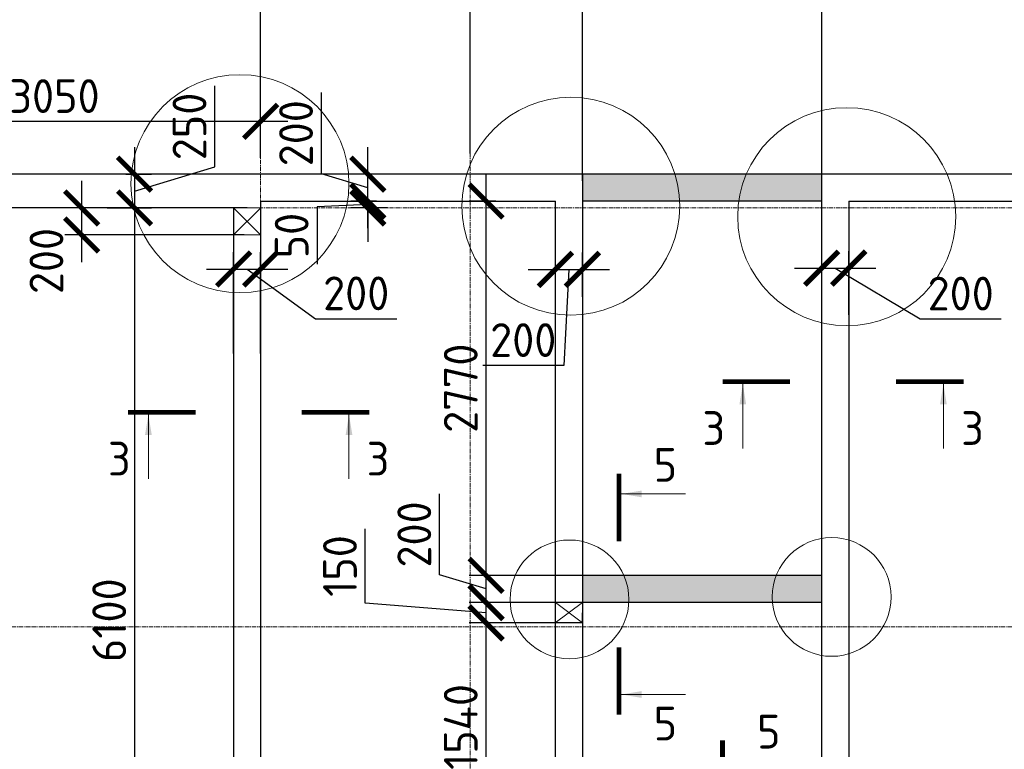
# Model space of a CAD drawing. Header units: millimetres. Extents: x 349531 to 1063351, y -131924 to 96186.
# Tile 47 of 230: x 460178 to 467462, y -28897 to -23499. Entities that reach past the tile are written whole.
import ezdxf

# ---------------------------------------------------------------- set-up
doc = ezdxf.new("R2010")
doc.units = ezdxf.units.MM
doc.linetypes.add('______5', pattern=[1100, 800, -100, 100, -100])
doc.linetypes.add('осевая', pattern=[50.800000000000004, 31.75, -6.35, 6.35, -6.35])
doc.layers.add('_ГП_Штриховка_тротуар', color=7, linetype='Continuous')
for name, color, linetype, lineweight in [('Конструкции 0.5', 5, 'Continuous', 50), ('Надписи', 200, 'Continuous', 18), ('Оси', 40, '______5', 18), ('размер', 1, 'Continuous', 25), ('РАЗМЕРЫ', 1, 'Continuous', 9), ('СТЕНЫ', 3, 'Continuous', 30), ('Узлы', 7, 'Continuous', 0)]:
    doc.layers.add(name, color=color, linetype=linetype, lineweight=lineweight)
doc.layers.add('Отверстия_ОВ', color=7, linetype='Continuous', plot=False)
doc.styles.add('GOST-2.304_Type-B', font='GOST_Common.ttf')
doc.dimstyles.new('СПДС', dxfattribs={"dimscale": 100, "dimtxt": 2.5, "dimasz": 2.5, "dimexe": 1.25, "dimexo": 0, "dimtad": 1, "dimdec": 0, "dimtxsty": 'GOST-2.304_Type-B', "dimblk": 'ARCHTICK', "dimcen": 2.5, "dimdle": 2, "dimadec": 0, "dimazin": 2, "dimtfac": 0.75, "dimtdec": 0, "dimtmove": 1, "dimatfit": 3, "dimfxl": 1, "dimtolj": 1, "dimarcsym": 1})

# ---------------------------------------------------------------- blocks, each defined once
blk = doc.blocks.new('оси2')
at = {"layer": 'Оси', "color": 16, "linetype": 'осевая', "lineweight": 0, "transparency": 33554687}
for p, q in [((1003495.516492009, 5465.437312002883), (1003495.516492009, -20739.25620836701)), ((1005045.516492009, 5465.437312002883), (1005045.516492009, -20739.25620836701)), ((979199.9662786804, 1707.118434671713), (1032582.11521804, 1707.118434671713)), ((979199.9662786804, -1392.881565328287), (1032582.11521804, -1392.881565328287))]:
    blk.add_line(p, q, dxfattribs=at)
blk = doc.blocks.new('_ArchTick')
at = {"color": 0, "linetype": 'ByBlock', "const_width": 0.15}
blk.add_lwpolyline([(-0.5, -0.5), (0.5, 0.5)], dxfattribs=at)
blk = doc.blocks.new('*D986')
at = {"layer": 'DEFPOINTS', "color": 0, "transparency": 16777216}
for p in [(461960.8158471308, -25343.63062525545), (461760.9636145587, -25969.63062525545, -359.9999970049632), (461960.8158471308, -25969.63062525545)]:
    blk.add_point(p, dxfattribs=at)
at = {"layer": 'РАЗМЕРЫ', "color": 0, "lineweight": -2, "transparency": 16777216}
for p, q in [((461760.9636145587, -25969.63062525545), (461760.9636145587, -25218.63062525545)), ((461960.8158471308, -25969.63062525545), (461960.8158471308, -25218.63062525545)), ((461560.9636145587, -25343.63062525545), (462160.8158471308, -25343.63062525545)), ((461860.8897308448, -25343.63062525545), (462367.6526403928, -25711.20783527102)), ((462367.6526403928, -25711.20783527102), (462967.6526403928, -25711.20783527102))]:
    blk.add_line(p, q, dxfattribs=at)
at = {"layer": 'РАЗМЕРЫ', "color": 0, "lineweight": -2, "transparency": 16777216, "xscale": 250, "yscale": 250, "zscale": 250, "rotation": 180}
blk.add_blockref('_ArchTick', (461760.9636145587, -25343.63062525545), dxfattribs=at)
at = {"layer": 'РАЗМЕРЫ', "color": 0, "lineweight": -2, "transparency": 16777216, "xscale": 250, "yscale": 250, "zscale": 250}
blk.add_blockref('_ArchTick', (461960.8158471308, -25343.63062525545), dxfattribs=at)
at = {"layer": 'РАЗМЕРЫ', "color": 0, "transparency": 16777216, "insert": (462667.6526403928, -25523.70783527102), "char_height": 250, "attachment_point": 5, "style": 'GOST-2.304_Type-B'}
blk.add_mtext('\\A1;200', dxfattribs=at)
blk = doc.blocks.new('*D990')
at = {"layer": 'DEFPOINTS', "color": 0, "transparency": 16777216}
for p in [(466110.9636145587, -23187.91599074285), (466110.9636145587, -24691.95191467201, -159.9999999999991), (468910.9633967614, -24691.95191462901)]:
    blk.add_point(p, dxfattribs=at)
at = {"layer": 'РАЗМЕРЫ', "color": 0, "lineweight": -2, "transparency": 16777216}
for p, q in [((466110.9636145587, -24691.95191467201), (466110.9636145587, -23062.91599074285)), ((468910.9633967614, -24691.95191462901), (468910.9633967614, -23062.91599074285)), ((469110.9633967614, -23187.91599074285), (465910.9636145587, -23187.91599074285))]:
    blk.add_line(p, q, dxfattribs=at)
at = {"layer": 'РАЗМЕРЫ', "color": 0, "lineweight": -2, "transparency": 16777216, "xscale": 250, "yscale": 250, "zscale": 250, "rotation": 180}
blk.add_blockref('_ArchTick', (466110.9636145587, -23187.91599074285), dxfattribs=at)
at = {"layer": 'РАЗМЕРЫ', "color": 0, "lineweight": -2, "transparency": 16777216, "xscale": 250, "yscale": 250, "zscale": 250}
blk.add_blockref('_ArchTick', (468910.9633967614, -23187.91599074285), dxfattribs=at)
at = {"layer": 'РАЗМЕРЫ', "color": 0, "transparency": 16777216, "insert": (467510.9635056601, -23000.41599074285), "char_height": 250, "attachment_point": 5, "style": 'GOST-2.304_Type-B'}
blk.add_mtext('\\A1;2800', dxfattribs=at)
blk = doc.blocks.new('*D991')
at = {"layer": 'DEFPOINTS', "color": 0, "transparency": 16777216}
for p in [(464340.9636145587, -23187.91599074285), (464340.9636145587, -24691.95191469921, -159.9999999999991), (466110.9636145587, -24691.95191467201, -159.9999999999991)]:
    blk.add_point(p, dxfattribs=at)
at = {"layer": 'РАЗМЕРЫ', "color": 0, "lineweight": -2, "transparency": 16777216}
for p, q in [((464340.9636145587, -24691.95191469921), (464340.9636145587, -23062.91599074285)), ((466110.9636145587, -24691.95191467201), (466110.9636145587, -23062.91599074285)), ((466310.9636145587, -23187.91599074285), (464140.9636145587, -23187.91599074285))]:
    blk.add_line(p, q, dxfattribs=at)
at = {"layer": 'РАЗМЕРЫ', "color": 0, "lineweight": -2, "transparency": 16777216, "xscale": 250, "yscale": 250, "zscale": 250, "rotation": 180}
blk.add_blockref('_ArchTick', (464340.9636145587, -23187.91599074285), dxfattribs=at)
at = {"layer": 'РАЗМЕРЫ', "color": 0, "lineweight": -2, "transparency": 16777216, "xscale": 250, "yscale": 250, "zscale": 250}
blk.add_blockref('_ArchTick', (466110.9636145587, -23187.91599074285), dxfattribs=at)
at = {"layer": 'РАЗМЕРЫ', "color": 0, "transparency": 16777216, "insert": (465225.9636145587, -23000.41599074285), "char_height": 250, "attachment_point": 5, "style": 'GOST-2.304_Type-B'}
blk.add_mtext('\\A1;1770', dxfattribs=at)
blk = doc.blocks.new('*D992')
at = {"layer": 'DEFPOINTS', "color": 0, "transparency": 16777216}
for p in [(463510.8158471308, -23187.91599074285), (463510.8158471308, -24489.13062525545), (464340.9636145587, -24691.95191469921, -159.9999999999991)]:
    blk.add_point(p, dxfattribs=at)
at = {"layer": 'РАЗМЕРЫ', "color": 0, "lineweight": -2, "transparency": 16777216}
for p, q in [((463510.8158471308, -24489.13062525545), (463510.8158471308, -23062.91599074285)), ((464340.9636145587, -24691.95191469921), (464340.9636145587, -23062.91599074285)), ((464540.9636145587, -23187.91599074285), (463310.8158471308, -23187.91599074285))]:
    blk.add_line(p, q, dxfattribs=at)
at = {"layer": 'РАЗМЕРЫ', "color": 0, "lineweight": -2, "transparency": 16777216, "xscale": 250, "yscale": 250, "zscale": 250, "rotation": 180}
blk.add_blockref('_ArchTick', (463510.8158471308, -23187.91599074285), dxfattribs=at)
at = {"layer": 'РАЗМЕРЫ', "color": 0, "lineweight": -2, "transparency": 16777216, "xscale": 250, "yscale": 250, "zscale": 250}
blk.add_blockref('_ArchTick', (464340.9636145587, -23187.91599074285), dxfattribs=at)
at = {"layer": 'РАЗМЕРЫ', "color": 0, "transparency": 16777216, "insert": (463925.8897308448, -23000.41599074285), "char_height": 250, "attachment_point": 5, "style": 'GOST-2.304_Type-B'}
blk.add_mtext('\\A1;830', dxfattribs=at)
blk = doc.blocks.new('*D993')
at = {"layer": 'DEFPOINTS', "color": 0, "transparency": 16777216}
for p in [(461960.8158471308, -23187.91599074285), (461960.8158471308, -24520.13062525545), (463510.8158471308, -24489.13062525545)]:
    blk.add_point(p, dxfattribs=at)
at = {"layer": 'РАЗМЕРЫ', "color": 0, "lineweight": -2, "transparency": 16777216}
for p, q in [((461960.8158471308, -24520.13062525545), (461960.8158471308, -23062.91599074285)), ((463510.8158471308, -24489.13062525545), (463510.8158471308, -23062.91599074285)), ((463710.8158471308, -23187.91599074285), (461760.8158471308, -23187.91599074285))]:
    blk.add_line(p, q, dxfattribs=at)
at = {"layer": 'РАЗМЕРЫ', "color": 0, "lineweight": -2, "transparency": 16777216, "xscale": 250, "yscale": 250, "zscale": 250, "rotation": 180}
blk.add_blockref('_ArchTick', (461960.8158471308, -23187.91599074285), dxfattribs=at)
at = {"layer": 'РАЗМЕРЫ', "color": 0, "lineweight": -2, "transparency": 16777216, "xscale": 250, "yscale": 250, "zscale": 250}
blk.add_blockref('_ArchTick', (463510.8158471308, -23187.91599074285), dxfattribs=at)
at = {"layer": 'РАЗМЕРЫ', "color": 0, "transparency": 16777216, "insert": (462735.8158471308, -23000.41599074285), "char_height": 250, "attachment_point": 5, "style": 'GOST-2.304_Type-B'}
blk.add_mtext('\\A1;1550', dxfattribs=at)
blk = doc.blocks.new('*D994')
at = {"layer": 'DEFPOINTS', "color": 0, "transparency": 16777216}
for p in [(458910.8158471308, -24251.60996141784), (458910.8158471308, -24422.63062525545), (461960.8158471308, -24520.13062525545)]:
    blk.add_point(p, dxfattribs=at)
at = {"layer": 'РАЗМЕРЫ', "color": 0, "lineweight": -2, "transparency": 16777216}
for p, q in [((458910.8158471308, -24422.63062525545), (458910.8158471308, -24126.60996141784)), ((461960.8158471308, -24520.13062525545), (461960.8158471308, -24126.60996141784)), ((462160.8158471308, -24251.60996141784), (458710.8158471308, -24251.60996141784))]:
    blk.add_line(p, q, dxfattribs=at)
at = {"layer": 'РАЗМЕРЫ', "color": 0, "lineweight": -2, "transparency": 16777216, "xscale": 250, "yscale": 250, "zscale": 250, "rotation": 180}
blk.add_blockref('_ArchTick', (458910.8158471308, -24251.60996141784), dxfattribs=at)
at = {"layer": 'РАЗМЕРЫ', "color": 0, "lineweight": -2, "transparency": 16777216, "xscale": 250, "yscale": 250, "zscale": 250}
blk.add_blockref('_ArchTick', (461960.8158471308, -24251.60996141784), dxfattribs=at)
at = {"layer": 'РАЗМЕРЫ', "color": 0, "transparency": 16777216, "insert": (460435.8158471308, -24064.10996141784), "char_height": 250, "attachment_point": 5, "style": 'GOST-2.304_Type-B'}
blk.add_mtext('\\A1;3050', dxfattribs=at)
blk = doc.blocks.new('*D1001')
at = {"layer": 'DEFPOINTS', "color": 0, "transparency": 16777216}
for p in [(464340.9636145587, -25346.49682442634), (464140.9636145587, -25518.85701979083, -359.9999970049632), (464340.9636145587, -25548.77487386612, -159.9999999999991)]:
    blk.add_point(p, dxfattribs=at)
at = {"layer": 'РАЗМЕРЫ', "color": 0, "lineweight": -2, "transparency": 16777216}
for p, q in [((464140.9636145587, -25518.85701979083), (464140.9636145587, -25221.49682442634)), ((464340.9636145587, -25548.77487386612), (464340.9636145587, -25221.49682442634)), ((463940.9636145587, -25346.49682442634), (464540.9636145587, -25346.49682442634)), ((464240.9636145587, -25346.49682442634), (464203.3134744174, -26057.0513789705)), ((464203.3134744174, -26057.0513789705), (463603.3134744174, -26057.0513789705))]:
    blk.add_line(p, q, dxfattribs=at)
at = {"layer": 'РАЗМЕРЫ', "color": 0, "lineweight": -2, "transparency": 16777216, "xscale": 250, "yscale": 250, "zscale": 250, "rotation": 180}
blk.add_blockref('_ArchTick', (464140.9636145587, -25346.49682442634), dxfattribs=at)
at = {"layer": 'РАЗМЕРЫ', "color": 0, "lineweight": -2, "transparency": 16777216, "xscale": 250, "yscale": 250, "zscale": 250}
blk.add_blockref('_ArchTick', (464340.9636145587, -25346.49682442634), dxfattribs=at)
at = {"layer": 'РАЗМЕРЫ', "color": 0, "transparency": 16777216, "insert": (463903.3134744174, -25869.5513789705), "char_height": 250, "attachment_point": 5, "style": 'GOST-2.304_Type-B'}
blk.add_mtext('\\A1;200', dxfattribs=at)
blk = doc.blocks.new('*D1002')
at = {"layer": 'DEFPOINTS', "color": 0, "transparency": 16777216}
for p in [(466310.9636145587, -25337.25592960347), (466110.9636145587, -25625.53813776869, -159.9999999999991), (466310.9636145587, -25681.534839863, -359.9999970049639)]:
    blk.add_point(p, dxfattribs=at)
at = {"layer": 'РАЗМЕРЫ', "color": 0, "lineweight": -2, "transparency": 16777216}
for p, q in [((466110.9636145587, -25625.53813776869), (466110.9636145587, -25212.25592960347)), ((466310.9636145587, -25681.534839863), (466310.9636145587, -25212.25592960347)), ((465910.9636145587, -25337.25592960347), (466510.9636145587, -25337.25592960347)), ((466210.9636145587, -25337.25592960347), (466839.5339270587, -25713.03813776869)), ((466839.5339270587, -25713.03813776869), (467439.5339270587, -25713.03813776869))]:
    blk.add_line(p, q, dxfattribs=at)
at = {"layer": 'РАЗМЕРЫ', "color": 0, "lineweight": -2, "transparency": 16777216, "xscale": 250, "yscale": 250, "zscale": 250, "rotation": 180}
blk.add_blockref('_ArchTick', (466110.9636145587, -25337.25592960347), dxfattribs=at)
at = {"layer": 'РАЗМЕРЫ', "color": 0, "lineweight": -2, "transparency": 16777216, "xscale": 250, "yscale": 250, "zscale": 250}
blk.add_blockref('_ArchTick', (466310.9636145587, -25337.25592960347), dxfattribs=at)
at = {"layer": 'РАЗМЕРЫ', "color": 0, "transparency": 16777216, "insert": (467139.5339270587, -25525.53813776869), "char_height": 250, "attachment_point": 5, "style": 'GOST-2.304_Type-B'}
blk.add_mtext('\\A1;200', dxfattribs=at)
blk = doc.blocks.new('*D1009')
at = {"layer": 'DEFPOINTS', "color": 0, "transparency": 16777216}
for p in [(460964.533927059, -24641.95191475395, -359.9999970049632), (460825.8844421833, -24891.95191431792, -359.9999970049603), (461028.0339270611, -24891.95191431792)]:
    blk.add_point(p, dxfattribs=at)
at = {"layer": 'РАЗМЕРЫ', "color": 0, "lineweight": -2, "transparency": 16777216}
for p, q in [((461621.7839270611, -24588.82691453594), (461621.7839270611, -23988.82691453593)), ((461028.0339270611, -24441.95191475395), (461028.0339270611, -25091.95191431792)), ((461028.0339270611, -24766.95191453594), (461621.7839270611, -24588.82691453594)), ((460964.533927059, -24641.95191475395), (461153.0339270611, -24641.95191475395)), ((460825.8844421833, -24891.95191431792), (461153.0339270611, -24891.95191431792))]:
    blk.add_line(p, q, dxfattribs=at)
at = {"layer": 'РАЗМЕРЫ', "color": 0, "lineweight": -2, "transparency": 16777216, "xscale": 250, "yscale": 250, "zscale": 250}
for p, rotation in [((461028.0339270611, -24641.95191475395), 90), ((461028.0339270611, -24891.95191431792), 270)]:
    blk.add_blockref('_ArchTick', p, dxfattribs=dict(at, rotation=rotation))
at = {"layer": 'РАЗМЕРЫ', "color": 0, "transparency": 16777216, "insert": (461434.283927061, -24288.82691453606), "char_height": 250, "attachment_point": 5, "rotation": 90, "style": 'GOST-2.304_Type-B'}
blk.add_mtext('\\A1;250', dxfattribs=at)
blk = doc.blocks.new('*D1010')
at = {"layer": 'DEFPOINTS', "color": 0, "transparency": 16777216}
for p in [(460907.403784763, -24891.95191431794, -199.9999970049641), (461028.0339270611, -30991.95191431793), (461822.5057743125, -30991.95191431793, -559.9999940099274)]:
    blk.add_point(p, dxfattribs=at)
at = {"layer": 'РАЗМЕРЫ', "color": 0, "lineweight": -2, "transparency": 16777216}
for p, q in [((461028.0339270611, -24691.95191431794), (461028.0339270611, -31191.95191431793)), ((460907.403784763, -24891.95191431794), (461153.0339270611, -24891.95191431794)), ((461822.5057743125, -30991.95191431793), (460903.0339270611, -30991.95191431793))]:
    blk.add_line(p, q, dxfattribs=at)
at = {"layer": 'РАЗМЕРЫ', "color": 0, "lineweight": -2, "transparency": 16777216, "xscale": 250, "yscale": 250, "zscale": 250}
for p, rotation in [((461028.0339270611, -24891.95191431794), 90), ((461028.0339270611, -30991.95191431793), 270)]:
    blk.add_blockref('_ArchTick', p, dxfattribs=dict(at, rotation=rotation))
at = {"layer": 'РАЗМЕРЫ', "color": 0, "transparency": 16777216, "insert": (460840.533927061, -27941.95191431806), "char_height": 250, "attachment_point": 5, "rotation": 90, "style": 'GOST-2.304_Type-B'}
blk.add_mtext('\\A1;6100', dxfattribs=at)
blk = doc.blocks.new('*D1019')
at = {"layer": 'DEFPOINTS', "color": 0, "transparency": 16777216}
for p in [(463628.533927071, -27962.71362687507), (464340.8134744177, -27962.71362687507, -199.9999970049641), (464340.8134744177, -29501.95191431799, -199.9999970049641)]:
    blk.add_point(p, dxfattribs=at)
at = {"layer": 'РАЗМЕРЫ', "color": 0, "lineweight": -2, "transparency": 16777216}
for p, q in [((463628.533927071, -29701.95191431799), (463628.533927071, -27762.71362687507)), ((464340.8134744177, -27962.71362687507), (463503.533927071, -27962.71362687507)), ((464340.8134744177, -29501.95191431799), (463503.533927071, -29501.95191431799))]:
    blk.add_line(p, q, dxfattribs=at)
at = {"layer": 'РАЗМЕРЫ', "color": 0, "lineweight": -2, "transparency": 16777216, "xscale": 250, "yscale": 250, "zscale": 250}
for p, rotation in [((463628.533927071, -27962.71362687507), 90), ((463628.533927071, -29501.95191431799), 270)]:
    blk.add_blockref('_ArchTick', p, dxfattribs=dict(at, rotation=rotation))
at = {"layer": 'РАЗМЕРЫ', "color": 0, "transparency": 16777216, "insert": (463441.0339270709, -28732.33277059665), "char_height": 250, "attachment_point": 5, "rotation": 90, "style": 'GOST-2.304_Type-B'}
blk.add_mtext('\\A1;1540', dxfattribs=at)
blk = doc.blocks.new('*D1020')
at = {"layer": 'DEFPOINTS', "color": 0, "transparency": 16777216}
for p in [(463628.5339270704, -27811.95191431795), (464340.8134744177, -27811.95191431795, -199.9999970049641), (464340.8134744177, -27962.71362687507, -199.9999970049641)]:
    blk.add_point(p, dxfattribs=at)
at = {"layer": 'РАЗМЕРЫ', "color": 0, "lineweight": -2, "transparency": 16777216}
for p, q in [((462735.0339270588, -27816.13062525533), (462735.0339270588, -27266.13062525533)), ((463628.5339270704, -28162.71362687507), (463628.5339270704, -27611.95191431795)), ((463628.5339270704, -27887.33277059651), (462735.0339270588, -27816.13062525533)), ((464340.8134744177, -27811.95191431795), (463503.5339270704, -27811.95191431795)), ((464340.8134744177, -27962.71362687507), (463503.5339270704, -27962.71362687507))]:
    blk.add_line(p, q, dxfattribs=at)
at = {"layer": 'РАЗМЕРЫ', "color": 0, "lineweight": -2, "transparency": 16777216, "xscale": 250, "yscale": 250, "zscale": 250}
for p, rotation in [((463628.5339270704, -27811.95191431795), 90), ((463628.5339270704, -27962.71362687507), 270)]:
    blk.add_blockref('_ArchTick', p, dxfattribs=dict(at, rotation=rotation))
at = {"layer": 'РАЗМЕРЫ', "color": 0, "transparency": 16777216, "insert": (462547.5339270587, -27541.13062525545), "char_height": 250, "attachment_point": 5, "rotation": 90, "style": 'GOST-2.304_Type-B'}
blk.add_mtext('\\A1;150', dxfattribs=at)
blk = doc.blocks.new('*D1021')
at = {"layer": 'DEFPOINTS', "color": 0, "transparency": 16777216}
for p in [(463628.5339270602, -27610.75072466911), (464444.5339357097, -27610.75072466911, -171.7028609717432), (464435.5339270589, -27810.75164408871, -349.3140861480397)]:
    blk.add_point(p, dxfattribs=at)
at = {"layer": 'РАЗМЕРЫ', "color": 0, "lineweight": -2, "transparency": 16777216}
for p, q in [((463284.7839270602, -27607.62618437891), (463284.7839270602, -27007.62618437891)), ((463628.5339270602, -28010.75164408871), (463628.5339270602, -27410.75072466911)), ((463628.5339270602, -27710.75118437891), (463284.7839270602, -27607.62618437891)), ((464444.5339357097, -27610.75072466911), (463503.5339270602, -27610.75072466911)), ((464435.5339270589, -27810.75164408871), (463503.5339270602, -27810.75164408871))]:
    blk.add_line(p, q, dxfattribs=at)
at = {"layer": 'РАЗМЕРЫ', "color": 0, "lineweight": -2, "transparency": 16777216, "xscale": 250, "yscale": 250, "zscale": 250}
for p, rotation in [((463628.5339270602, -27610.75072466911), 90), ((463628.5339270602, -27810.75164408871), 270)]:
    blk.add_blockref('_ArchTick', p, dxfattribs=dict(at, rotation=rotation))
at = {"layer": 'РАЗМЕРЫ', "color": 0, "transparency": 16777216, "insert": (463097.2839270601, -27307.62618437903), "char_height": 250, "attachment_point": 5, "rotation": 90, "style": 'GOST-2.304_Type-B'}
blk.add_mtext('\\A1;200', dxfattribs=at)
blk = doc.blocks.new('*D1022')
at = {"layer": 'DEFPOINTS', "color": 0, "transparency": 16777216}
for p in [(463628.5339270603, -24840.7516440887), (463700.4647971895, -24840.7516440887, -359.9999970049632), (464444.5339357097, -27610.75072466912, -171.702860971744)]:
    blk.add_point(p, dxfattribs=at)
at = {"layer": 'РАЗМЕРЫ', "color": 0, "lineweight": -2, "transparency": 16777216}
for p, q in [((463628.5339270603, -27810.75072466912), (463628.5339270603, -24640.7516440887)), ((463700.4647971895, -24840.7516440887), (463503.5339270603, -24840.7516440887)), ((464444.5339357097, -27610.75072466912), (463503.5339270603, -27610.75072466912))]:
    blk.add_line(p, q, dxfattribs=at)
at = {"layer": 'РАЗМЕРЫ', "color": 0, "lineweight": -2, "transparency": 16777216, "xscale": 250, "yscale": 250, "zscale": 250}
for p, rotation in [((463628.5339270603, -24840.7516440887), 90), ((463628.5339270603, -27610.75072466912), 270)]:
    blk.add_blockref('_ArchTick', p, dxfattribs=dict(at, rotation=rotation))
at = {"layer": 'РАЗМЕРЫ', "color": 0, "transparency": 16777216, "insert": (463441.0339270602, -26225.75118437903), "char_height": 250, "attachment_point": 5, "rotation": 90, "style": 'GOST-2.304_Type-B'}
blk.add_mtext('\\A1;2770', dxfattribs=at)
blk = doc.blocks.new('*D1121')
at = {"layer": 'DEFPOINTS', "color": 0, "transparency": 16777216}
for p in [(462753.9316434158, -24641.95191472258), (462817.2117629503, -24641.95191472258), (462817.2117629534, -24841.9519143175)]:
    blk.add_point(p, dxfattribs=at)
at = {"layer": 'размер', "color": 0, "lineweight": -2, "transparency": 16777216}
for p, q in [((462410.1816434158, -24638.82691452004), (462410.1816434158, -24038.82691452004)), ((462753.9316434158, -25041.9519143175), (462753.9316434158, -24441.95191472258)), ((462753.9316434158, -24741.95191452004), (462410.1816434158, -24638.82691452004)), ((462817.2117629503, -24641.95191472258), (462628.9316434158, -24641.95191472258)), ((462817.2117629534, -24841.9519143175), (462628.9316434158, -24841.9519143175))]:
    blk.add_line(p, q, dxfattribs=at)
at = {"layer": 'размер', "color": 0, "lineweight": -2, "transparency": 16777216, "xscale": 250, "yscale": 250, "zscale": 250}
for p, rotation in [((462753.9316434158, -24641.95191472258), 90), ((462753.9316434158, -24841.9519143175), 270)]:
    blk.add_blockref('_ArchTick', p, dxfattribs=dict(at, rotation=rotation))
at = {"layer": 'размер', "color": 0, "transparency": 16777216, "insert": (462222.6816434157, -24338.82691452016), "char_height": 250, "attachment_point": 5, "rotation": 90, "style": 'GOST-2.304_Type-B'}
blk.add_mtext('\\A1;200', dxfattribs=at)
blk = doc.blocks.new('стены техподполья')
at = {"layer": 'СТЕНЫ', "linetype": 'Continuous', "transparency": 33554687}
for p, q in [((503985.832215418, -393.554422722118), (456435.8322154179, -393.554423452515)), ((479165.8322154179, -393.5544231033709), (479165.8322154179, -7343.554422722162)), ((479165.8322154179, -393.5544231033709), (479165.8322154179, -393.5544231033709)), ((480935.8322154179, -393.5544230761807), (480935.8322154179, -7343.554422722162)), ((480935.8322154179, -393.5544230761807), (480935.8322154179, -393.5544231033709)), ((476585.8322154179, -643.554422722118), (470285.8337744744, -643.5544227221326)), ((476585.8322154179, -643.554422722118), (476585.8322154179, -643.554422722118)), ((476585.8322154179, -643.554422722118), (476585.8322154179, -8043.554422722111)), ((476785.8322154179, -593.5544227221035), (476785.8322154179, -6793.554455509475)), ((476785.8322154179, -593.5544227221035), (476785.8322154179, -593.5544227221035)), ((476785.8322154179, -593.5544227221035), (478965.8322154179, -593.5544227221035)), ((478965.8322154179, -7343.554422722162), (478965.8322154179, -593.5544227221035)), ((478965.8322154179, -593.5544227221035), (478965.8322154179, -593.5544227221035)), ((479165.8322154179, -593.5544227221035), (479165.8322154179, -593.5544227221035)), ((480935.8322154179, -593.5544227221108), (479165.8322154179, -593.5544227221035)), ((480935.8322154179, -593.5544227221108), (480935.8322154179, -593.5544227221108)), ((481135.8322154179, -593.5544227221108), (483735.8322154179, -593.554422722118)), ((481135.8322154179, -593.5544227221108), (481135.8322154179, -593.5544227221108)), ((481135.8322154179, -593.5544227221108), (481135.8322154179, -6243.554422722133)), ((479165.8322154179, -3363.554422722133), (479165.8322154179, -3363.554422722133)), ((480935.8322154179, -3363.554422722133), (479165.8322154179, -3363.554422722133)), ((480935.8322154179, -3363.554422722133), (480935.8322154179, -3363.554422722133)), ((480935.8322154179, -3563.55442272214), (479165.8322154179, -3563.55442272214)), ((479165.8322154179, -3563.554422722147), (479165.8322154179, -3563.554422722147)), ((480935.8322154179, -3563.554422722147), (480935.8322154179, -3563.554422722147))]:
    blk.add_line(p, q, dxfattribs=at)
blk = doc.blocks.new('*D1151')
at = {"layer": 'DEFPOINTS', "color": 0, "transparency": 16777216}
for p in [(462753.931643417, -24891.95191431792), (462817.2117629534, -24841.9519143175, 159.9999999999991), (462898.7163219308, -24891.95191431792, -199.9999970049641)]:
    blk.add_point(p, dxfattribs=at)
at = {"layer": 'размер', "color": 0, "lineweight": -2, "transparency": 16777216}
for p, q in [((462753.931643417, -24841.9519143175), (462753.931643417, -24591.9519143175)), ((462753.931643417, -24866.95191431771), (462377.7775562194, -24883.96777090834)), ((462377.7775562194, -24883.96777090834), (462377.7775562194, -25308.96777090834)), ((462817.2117629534, -24841.9519143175), (462628.931643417, -24841.9519143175)), ((462898.7163219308, -24891.95191431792), (462628.931643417, -24891.95191431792)), ((462753.931643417, -24841.9519143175), (462753.931643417, -24891.95191431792)), ((462753.931643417, -24841.9519143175), (462753.931643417, -24891.95191431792)), ((462753.931643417, -24891.95191431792), (462753.931643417, -25141.95191431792))]:
    blk.add_line(p, q, dxfattribs=at)
at = {"layer": 'размер', "color": 0, "lineweight": -2, "transparency": 16777216, "xscale": 250, "yscale": 250, "zscale": 250}
for p, rotation in [((462753.931643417, -24841.9519143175), 270), ((462753.931643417, -24891.95191431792), 90)]:
    blk.add_blockref('_ArchTick', p, dxfattribs=dict(at, rotation=rotation))
at = {"layer": 'размер', "color": 0, "transparency": 16777216, "insert": (462190.2775562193, -25096.46777090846), "char_height": 250, "attachment_point": 5, "rotation": 90, "style": 'GOST-2.304_Type-B'}
blk.add_mtext('\\A1;50', dxfattribs=at)
blk = doc.blocks.new('*D1578')
at = {"layer": 'DEFPOINTS', "color": 0, "transparency": 16777216}
for p in [(461861.1581776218, -24891.95191431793, 159.9999999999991), (460636.5522787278, -25091.95190726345), (461839.5249984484, -25091.95190726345, 159.9999999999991)]:
    blk.add_point(p, dxfattribs=at)
at = {"layer": 'РАЗМЕРЫ', "color": 0, "lineweight": -2, "transparency": 16777216}
for p, q in [((460636.5522787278, -24691.95191431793), (460636.5522787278, -25291.95190726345)), ((461861.1581776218, -24891.95191431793), (460511.5522787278, -24891.95191431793)), ((461839.5249984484, -25091.95190726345), (460511.5522787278, -25091.95190726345))]:
    blk.add_line(p, q, dxfattribs=at)
at = {"layer": 'РАЗМЕРЫ', "color": 0, "lineweight": -2, "transparency": 16777216, "xscale": 250, "yscale": 250, "zscale": 250}
for p, rotation in [((460636.5522787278, -24891.95191431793), 90), ((460636.5522787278, -25091.95190726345), 270)]:
    blk.add_blockref('_ArchTick', p, dxfattribs=dict(at, rotation=rotation))
at = {"layer": 'РАЗМЕРЫ', "color": 0, "transparency": 16777216, "insert": (460376.086956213, -25284.61158827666), "char_height": 250, "attachment_point": 5, "rotation": 90, "style": 'GOST-2.304_Type-B'}
blk.add_mtext('\\A1;200', dxfattribs=at)

msp = doc.modelspace()

# ---------------------------------------------------------------- hatches: boundary and pattern name
at = {"layer": '_ГП_Штриховка_тротуар', "transparency": 33554610}
h = msp.add_hatch(dxfattribs=at)
h.set_pattern_fill('ANGLE')
h.set_pattern_definition([(0, (-2038.312224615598, 1805.479807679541), (0, 6.985), [5.08, -1.905]), (90, (-2038.312224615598, 1805.479807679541), (-6.985, 4.277078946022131e-16), [5.08, -1.905])])
h.paths.add_polyline_path([(465553.9329119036, -24641.95191468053), (465025.6586477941, -24641.95191468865, -0.0632046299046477), (465060.506187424, -24841.9519143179), (465498.3163910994, -24841.9519143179, -0.06464105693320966)])
at = {"layer": 'размер', "transparency": 33554648}
h = msp.add_hatch(dxfattribs=at)
h.set_pattern_fill('ANGLE', color=1)
h.set_pattern_definition([(0, (-2038.312224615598, 1856.52607875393), (0, 6.985), [5.08, -1.905]), (90, (-2038.312224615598, 1856.52607875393), (-6.985, 4.277078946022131e-16), [5.08, -1.905])])
h.paths.add_polyline_path([(466110.8134744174, -24640.90564359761), (465534.7061968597, -24640.90564360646, 0.06362543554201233), (465492.747477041, -24840.90564324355), (466110.8134744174, -24840.90564324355)])
h.paths.add_polyline_path([(465039.3135299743, -24640.90564361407), (464340.9636145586, -24640.90564362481), (464340.9636145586, -24840.90564324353), (465061.2685775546, -24840.90564324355, 0.003942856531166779), (465061.3688416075, -24828.19119454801, 0.05867876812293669)])
edge = h.paths.add_edge_path()
edge.add_line((465355.5272411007, -24840.90564324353), (465355.5272410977, -24641.9519146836))
edge.add_line((465355.5272410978, -24641.9519146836), (465465.527241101, -24641.9519146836))
edge.add_line((465465.5272411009, -24641.95191468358), (465465.5272411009, -24840.90564324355))
edge.add_line((465465.5272411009, -24840.90564324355), (465492.747477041, -24840.90564324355))
edge.add_arc((466296.3948011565, -24905.10437282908), 806.2074785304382, 160.8704244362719, 175.4326710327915, ccw=False)
edge.add_line((465534.7061968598, -24640.90564360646), (465039.3135299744, -24640.90564361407))
edge.add_arc((464255.161363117, -24828.1911945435), 806.2074784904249, 4.412754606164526e-10, 13.432779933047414, ccw=False)
edge.add_arc((464255.1613609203, -24828.19119453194), 806.2074806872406, 359.09636853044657, 360, ccw=False)
edge.add_line((465061.2685775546, -24840.90564324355), (465355.5272411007, -24840.90564324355))
h = msp.add_hatch(dxfattribs=at)
h.set_pattern_fill('ANGLE', color=1)
h.set_pattern_definition([(0, (-2038.312224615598, 1856.680077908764), (0, 6.985), [5.08, -1.905]), (90, (-2038.312224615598, 1856.680077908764), (-6.985, 4.277078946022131e-16), [5.08, -1.905])])
h.paths.add_polyline_path([(465758.9690649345, -27610.75164408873), (464666.2455950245, -27610.75164408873, -0.07305364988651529), (464684.8103405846, -27737.13594241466, -0.04209985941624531), (464678.6009136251, -27810.75164408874), (465755.2258566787, -27810.75164408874, -0.05276885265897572), (465745.4901296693, -27718.75971244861, -0.06215674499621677)])
h.paths.add_polyline_path([(466110.8134744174, -27610.75164408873), (465758.9690649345, -27610.75164408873, 0.06215674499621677), (465745.4901296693, -27718.75971244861, 0.05276885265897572), (465755.2258566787, -27810.75164408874), (466110.8134744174, -27810.75164408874)])
h.paths.add_polyline_path([(464666.2455950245, -27610.75164408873), (464340.9636145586, -27610.75164408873), (464340.9636145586, -27810.75164408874), (464678.6009136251, -27810.75164408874, 0.04209985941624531), (464684.8103405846, -27737.13594241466, 0.07305364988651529)])

# ---------------------------------------------------------------- linework, layer by layer
at = {"layer": 'Надписи', "color": 0}
for centre, radius in [((461807.6389506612, -24712.22706906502, 359.9999970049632), 806.207478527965), ((464255.1613630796, -24879.2374656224, 559.9999940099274), 806.207478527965), ((466296.3948011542, -24956.15064390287, 359.9999970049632), 806.207478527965), ((464245.3310978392, -27788.33621264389, 359.9999970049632), 439.4792427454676), ((466184.9693724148, -27769.95998267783, 359.9999970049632), 439.4792427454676)]:
    msp.add_circle(centre, radius, dxfattribs=at)
at = {"layer": 'Отверстия_ОВ', "color": 20, "lineweight": 20, "elevation": 159.9999999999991}
msp.add_lwpolyline([(461760.8134744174, -25091.9519103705), (461760.8134744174, -24891.95191431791), (461960.8134744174, -24891.95190642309), (461960.8134744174, -25091.95190247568)], close=True, dxfattribs=at)
at = {"layer": 'РАЗМЕРЫ', "color": 1}
msp.add_lwpolyline([(461760.8132152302, -24891.95191431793), (461960.8134739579, -25091.95217304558)], dxfattribs=at)
at = {"layer": 'РАЗМЕРЫ', "color": 1, "elevation": 159.9999999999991}
msp.add_lwpolyline([(461761.1581776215, -24891.95191431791), (461961.1581776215, -24891.95191431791), (461960.8134744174, -25091.95190642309), (461760.8134744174, -25091.95190642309)], close=True, dxfattribs=at)
for points in [[(461760.8140680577, -25091.6074708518), (461961.1581776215, -24891.95191431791)], [(464285.813474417, -27811.95191431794), (464340.813474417, -27811.95191431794), (464340.1718615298, -27962.71362687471), (464140.1718615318, -27962.71362687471), (464140.813474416, -27811.9519143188), (464340.813474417, -27811.9519143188), (464140.1718615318, -27962.71362687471), (464140.8134744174, -27811.9519143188), (464340.813474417, -27962.71362687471)]]:
    msp.add_lwpolyline(points, dxfattribs=at)
at = {"layer": 'Узлы', "color": 1, "linetype": 'Continuous', "lineweight": 0}
for p, q in [((465527.5468427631, -26195.67698170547, 719.9999940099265), (465527.5468427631, -26670.67698170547, 719.9999940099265)), ((467011.5352780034, -26195.67698170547, 719.9999940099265), (467011.5352780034, -26670.67698170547, 719.9999940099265)), ((461130.248494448, -26421.97978137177, 719.9999940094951), (461130.248494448, -26896.97978137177, 719.9999940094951)), ((462614.2369296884, -26421.97978137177, 719.9999940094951), (462614.2369296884, -26896.97978137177, 719.9999940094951)), ((464629.5417020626, -27007.77346784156, 719.9999940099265), (465104.5417020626, -27007.77346784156, 719.9999940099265)), ((464629.5417020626, -28491.7619030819, 719.9999940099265), (465104.5417020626, -28491.7619030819, 719.9999940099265))]:
    msp.add_line(p, q, dxfattribs=at)
at = {"layer": 'Узлы', "color": 1, "linetype": 'Continuous', "lineweight": 0, "const_width": 35}
for points, elevation in [([(465377.5468427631, -26178.17698170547), (465877.5468427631, -26178.17698170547)], 719.9999940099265), ([(467161.5352780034, -26178.17698170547), (466661.5352780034, -26178.17698170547)], 719.9999940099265), ([(460980.248494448, -26404.47978137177), (461480.248494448, -26404.47978137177)], 719.9999940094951), ([(462764.2369296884, -26404.47978137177), (462264.2369296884, -26404.47978137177)], 719.9999940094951), ([(464612.0417020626, -26857.77346784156), (464612.0417020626, -27357.77346784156)], 719.9999940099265), ([(464612.0417020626, -28641.7619030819), (464612.0417020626, -28141.7619030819)], 719.9999940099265), ([(465377.1510028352, -28831.67937270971), (465377.1510028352, -29331.67937270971)], 719.9999940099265)]:
    msp.add_lwpolyline(points, dxfattribs=dict(at, elevation=elevation))
at = {"layer": 'Узлы', "color": 1, "linetype": 'Continuous', "lineweight": 0}
for points in [[(465527.5468427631, -26195.67698170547, 719.9999940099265), (465502.4078312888, -26345.90204804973, 719.9999940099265), (465552.6858542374, -26345.90204804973, 719.9999940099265)], [(467011.5352780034, -26195.67698170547, 719.9999940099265), (466986.3962665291, -26345.90204804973, 719.9999940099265), (467036.6742894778, -26345.90204804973, 719.9999940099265)], [(461130.248494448, -26421.97978137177, 719.9999940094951), (461105.1094829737, -26572.20484771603, 719.9999940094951), (461155.3875059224, -26572.20484771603, 719.9999940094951)], [(462614.2369296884, -26421.97978137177, 719.9999940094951), (462589.097918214, -26572.20484771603, 719.9999940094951), (462639.3759411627, -26572.20484771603, 719.9999940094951)], [(464629.5417020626, -27007.77346784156, 719.9999940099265), (464779.7667684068, -27032.91247931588, 719.9999940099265), (464779.7667684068, -26982.63445636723, 719.9999940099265)], [(464629.5417020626, -28491.7619030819, 719.9999940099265), (464779.7667684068, -28516.90091455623, 719.9999940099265), (464779.7667684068, -28466.62289160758, 719.9999940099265)]]:
    msp.add_solid(points, dxfattribs=at)

# ---------------------------------------------------------------- block references
at = {"layer": 'Конструкции 0.5'}
msp.add_blockref('стены техподполья', (-14825.01874100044, -24248.3974915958, 159.9999999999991), dxfattribs=at)
at = {"layer": 'РАЗМЕРЫ'}
msp.add_blockref('оси2', (-541534.5974646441, -26599.07034898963, -199.9999970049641), dxfattribs=at)

# ---------------------------------------------------------------- texts
at = {"layer": 'Узлы', "color": 1, "linetype": 'Continuous', "lineweight": 0, "char_height": 250, "attachment_point": 5, "style": 'GOST-2.304_Type-B'}
for s, insert in [('3', (465312.5468427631, -26520.67673383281, 719.9999940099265)), ('3', (467226.5352780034, -26520.67673383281, 719.9999940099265)), ('3', (460915.248494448, -26746.97953349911, 719.9999940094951)), ('3', (462829.2369296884, -26746.97953349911, 719.9999940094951)), ('5', (464954.5414541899, -26792.77346784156, 719.9999940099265)), ('5', (464954.5414541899, -28706.7619030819, 719.9999940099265)), ('5', (465719.6507549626, -28766.67937270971, 719.9999940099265))]:
    msp.add_mtext_dynamic_manual_height_columns(s, width=361.9399054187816, gutter_width=12.5, heights=[0], dxfattribs=dict(at, insert=insert))

# ---------------------------------------------------------------- dimensions: what is measured, and where the dimension line sits
at = {"layer": 'размер'}
dim = msp.add_linear_dim(base=(462753.9316434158, -24641.95191472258, 159.9999999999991), p1=(462817.2117629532, -24841.95191431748, 159.9999999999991), p2=(462817.2117629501, -24641.95191472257, 159.9999999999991), angle=90, dimstyle='СПДС', dxfattribs=at)
dim.commit()
dim.dimension.update_dxf_attribs({"geometry": '*D1121', "text_midpoint": (462222.6816434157, -24576.32691452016, 159.9999999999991)})
dim = msp.add_linear_dim(base=(462753.931643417, -24891.95191431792), p1=(462817.2117629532, -24841.95191431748, 159.9999999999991), p2=(462898.7163219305, -24891.95191431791, -199.9999970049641), angle=90, dimstyle='СПДС', dxfattribs=at)
dim.commit()
dim.dimension.update_dxf_attribs({"geometry": '*D1151', "text_midpoint": (462377.7775562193, -24946.46777090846), "dimtype": 160})
at = {"layer": 'РАЗМЕРЫ'}
for base, p1, p2, picture, middle in [((461960.8158471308, -23187.91599074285, 359.9999970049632), (463510.8158471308, -24489.13062525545, 359.9999970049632), (461960.8158471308, -24520.13062525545, 359.9999970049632), '*D993', (462735.8158471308, -23000.41599074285, 359.9999970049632)), ((463510.8158471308, -23187.91599074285, 359.9999970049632), (464340.9636145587, -24691.95191469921, 199.9999970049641), (463510.8158471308, -24489.13062525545, 359.9999970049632), '*D992', (463925.8897308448, -23000.41599074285, 359.9999970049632)), ((464340.9636145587, -23187.91599074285, 359.9999970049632), (466110.9636145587, -24691.95191467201, 199.9999970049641), (464340.9636145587, -24691.95191469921, 199.9999970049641), '*D991', (465225.9636145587, -23000.41599074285, 359.9999970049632)), ((466110.9636145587, -23187.91599074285, 359.9999970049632), (468910.9633967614, -24691.95191462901, 359.9999970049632), (466110.9636145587, -24691.95191467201, 199.9999970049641), '*D990', (467510.9635056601, -23000.41599074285, 359.9999970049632)), ((458910.8158471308, -24251.60996141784, 359.9999970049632), (461960.8158471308, -24520.13062525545, 359.9999970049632), (458910.8158471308, -24422.63062525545, 359.9999970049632), '*D994', (460435.8158471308, -24064.10996141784, 359.9999970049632))]:
    dim = msp.add_linear_dim(base=base, p1=p1, p2=p2, dimstyle='СПДС', dxfattribs=at)
    dim.commit()
    dim.dimension.update_dxf_attribs({"geometry": picture, "text_midpoint": middle})
for base, p1, p2, picture, middle in [((461028.0339270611, -24891.95191431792, 159.9999999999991), (460964.5339270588, -24641.95191475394, -199.9999970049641), (460825.8844421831, -24891.95191431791, -199.9999970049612), '*D1009', (461434.283927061, -24526.32691453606, 159.9999999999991)), ((463628.5339270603, -24840.7516440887, 359.9999970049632), (464444.5339357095, -27610.75072466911, 188.2971360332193), (463700.4647971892, -24840.75164408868), '*D1022', (463441.0339270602, -26225.75118437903, 359.9999970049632)), ((461028.0339270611, -30991.95191431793, 359.9999970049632), (460907.4037847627, -24891.95191431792, 159.9999999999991), (461822.5057743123, -30991.95191431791, -199.9999970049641), '*D1010', (460840.533927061, -27941.95191431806, 359.9999970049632)), ((463628.5339270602, -27610.75072466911, 359.9999970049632), (464435.5339270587, -27810.7516440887, 10.6859108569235), (464444.5339357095, -27610.75072466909, 188.29713603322), '*D1021', (463097.2839270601, -27545.12618437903, 359.9999970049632))]:
    dim = msp.add_linear_dim(base=base, p1=p1, p2=p2, angle=90, dimstyle='СПДС', dxfattribs=at)
    dim.commit()
    dim.dimension.update_dxf_attribs({"geometry": picture, "text_midpoint": middle})
at = {"layer": 'РАЗМЕРЫ', "color": 1}
dim = msp.add_linear_dim(base=(460636.5522787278, -25091.95190726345), p1=(461861.1581776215, -24891.95191431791, 159.9999999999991), p2=(461839.5249984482, -25091.95190726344, 159.9999999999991), angle=90, dimstyle='СПДС', dxfattribs=at)
dim.commit()
dim.dimension.update_dxf_attribs({"geometry": '*D1578', "text_midpoint": (460563.586956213, -25284.61158827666), "dimtype": 160})
at = {"layer": 'РАЗМЕРЫ'}
for base, p1, p2, picture, middle in [((466310.9636145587, -25337.25592960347, 359.9999970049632), (466110.9636145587, -25625.53813776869, 199.9999970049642), (466310.9636145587, -25681.534839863), '*D1002', (466902.0339270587, -25713.03813776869, 359.9999970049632)), ((461960.8158471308, -25343.63062525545, 359.9999970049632), (461760.9636145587, -25969.63062525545), (461960.8158471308, -25969.63062525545, 359.9999970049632), '*D986', (462430.1526403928, -25711.20783527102, 359.9999970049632)), ((464340.9636145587, -25346.49682442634, 359.9999970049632), (464140.9636145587, -25518.85701979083), (464340.9636145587, -25548.77487386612, 199.9999970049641), '*D1001', (464140.8134744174, -26057.0513789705, 359.9999970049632))]:
    dim = msp.add_linear_dim(base=base, p1=p1, p2=p2, dimstyle='СПДС', override={"dimtofl": 0}, dxfattribs=at)
    dim.commit()
    dim.dimension.update_dxf_attribs({"geometry": picture, "text_midpoint": middle, "dimtype": 160})
dim = msp.add_linear_dim(base=(463628.5339270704, -27811.95191431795, 359.9999970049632), p1=(464340.8134744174, -27962.71362687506, 159.9999999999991), p2=(464340.8134744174, -27811.95191431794, 159.9999999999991), angle=90, dimstyle='СПДС', override={"dimrnd": 5}, dxfattribs=at)
dim.commit()
dim.dimension.update_dxf_attribs({"geometry": '*D1020', "text_midpoint": (462735.0339270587, -27753.63062525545, 359.9999970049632), "dimtype": 160})
dim = msp.add_linear_dim(base=(463628.533927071, -27962.71362687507, 359.9999970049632), p1=(464340.8134744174, -29501.95191431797, 159.9999999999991), p2=(464340.8134744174, -27962.71362687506, 159.9999999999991), angle=90, dimstyle='СПДС', override={"dimrnd": 5}, dxfattribs=at)
dim.commit()
dim.dimension.update_dxf_attribs({"geometry": '*D1019', "text_midpoint": (463441.0339270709, -28732.33277059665, 359.9999970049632)})

doc.saveas('drawing.dxf')
